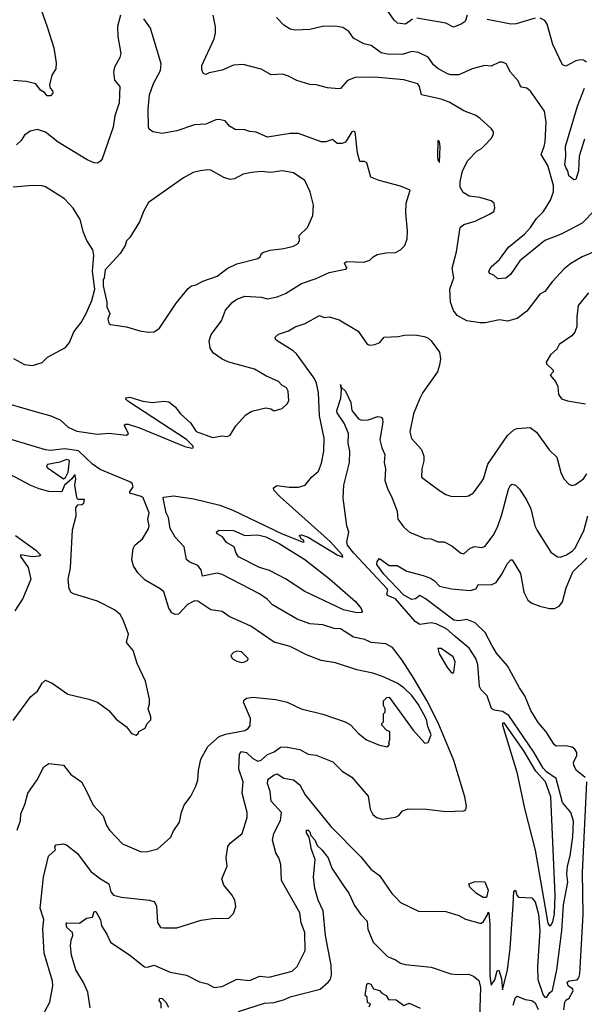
# Model space of a CAD drawing. Extents: x 1246230 to 1426786, y 660032 to 763141.
# Tile 106 of 256: x 1329036 to 1332519, y 674821 to 680898. Entities that reach past the tile are written whole.
import ezdxf

# ---------------------------------------------------------------- set-up
doc = ezdxf.new("R2010")
doc.units = 0

msp = doc.modelspace()

# ---------------------------------------------------------------- linework, layer by layer
at = {"layer": '0CON10XD'}
for points in [[(1329168.3, 680958.3), (1329204.2, 680854.2)], [(1331459.7, 680900.3), (1331415, 680870.8), (1331367, 680877), (1331346.2, 680895), (1331276.2, 680995)], [(1329658, 680925), (1329640, 680855), (1329640.8, 680795), (1329660.5, 680689.5), (1329654, 680665), (1329620, 680605), (1329613.8, 680575), (1329621.2, 680525), (1329652.5, 680485), (1329649.5, 680385), (1329623.2, 680305), (1329611.8, 680235), (1329545, 680038.8), (1329535, 680024), (1329515, 680012.9), (1329495, 680014.3), (1329452.3, 680032.3), (1329272.9, 680142.9), (1329195, 680204.3), (1329145, 680220), (1329100.5, 680209.5), (1329065.8, 680184.2), (1329045, 680152.5), (1329016.7, 680125)], [(1331417.1, 679705), (1331420, 679765), (1331445.7, 679845), (1331385, 679870.3), (1331253.3, 679905), (1331202.5, 679925), (1331177.5, 680015), (1331163, 680023), (1331135, 680022.5), (1331131.5, 680031.5), (1331118.8, 680075), (1331105, 680206), (1331095, 680210), (1331084.5, 680205.5), (1331045, 680142.5), (1331025, 680133.3), (1330995, 680133.8), (1330965, 680157.5), (1330924.1, 680144.1), (1330895, 680143.8), (1330755, 680195.6), (1330705, 680195.7), (1330563.7, 680173.7), (1330495, 680203.1), (1330455, 680207.8), (1330425, 680218.9), (1330365, 680220.6), (1330330.9, 680240.9), (1330302.7, 680272.7), (1330265, 680282.5), (1330245, 680280), (1330185, 680252.5), (1330115, 680249.4), (1330005, 680212.9), (1329915, 680195.6), (1329856.2, 680206.2), (1329835, 680222.5), (1329831.2, 680235), (1329829.2, 680345), (1329837.5, 680435), (1329860.8, 680505), (1329904.2, 680585), (1329907.5, 680625), (1329843.3, 680845), (1329802.3, 680902.3)], [(1332605, 679475.5), (1332506, 679435), (1332435, 679394), (1332395, 679359.7), (1332320.4, 679279.6), (1332275, 679220), (1332245, 679203.8), (1332165, 679098.1), (1332105.5, 679054.5), (1332045, 679037.1), (1331995, 679045.6), (1331906.8, 679026.8), (1331876.4, 679026.4), (1331795, 679039.4), (1331735, 679072.5), (1331712.8, 679102.8), (1331693.8, 679153.8), (1331690, 679235), (1331714.2, 679305), (1331704.3, 679365), (1331730, 679465), (1331753.3, 679615), (1331775, 679633.3), (1331845, 679654), (1331935, 679696.7), (1331960, 679715), (1331966.4, 679736.4), (1331962.5, 679765), (1331945, 679780), (1331875, 679800), (1331808.8, 679808.8), (1331771.4, 679831.4), (1331754.2, 679865), (1331753, 679897), (1331767.1, 679965), (1331801.2, 680028.8), (1331855, 680085.7), (1331885, 680102.5), (1331908, 680125), (1331943.8, 680165), (1331958.3, 680191.7), (1331958.8, 680205), (1331946.7, 680225), (1331875, 680290), (1331845, 680309.2), (1331776.2, 680335), (1331685, 680388.9), (1331635, 680406.9), (1331515, 680434.2), (1331501.7, 680485), (1331491.6, 680501.6), (1331405.7, 680525.7), (1331225, 680543), (1331105, 680540.2), (1331058.1, 680521.9), (1331015, 680474.2), (1331005, 680470.6), (1330935, 680477.5), (1330863.8, 680496.2), (1330825, 680498.8), (1330745, 680522.9), (1330695, 680550), (1330657.7, 680562.3), (1330587.3, 680557.3), (1330525, 680592.9), (1330415, 680621.1), (1330355, 680618.1), (1330285, 680587.1), (1330205, 680570), (1330185, 680560), (1330167, 680567), (1330159.3, 680589.3), (1330159.2, 680615), (1330235, 680780), (1330244.5, 680815), (1330244.5, 680854.5), (1330228.6, 680925)], [(1332585.3, 679724.7), (1332505, 679642.3), (1332376, 679574), (1332275, 679534.6), (1332164.6, 679445), (1332121.1, 679408.9), (1332064.3, 679325), (1332035, 679302.5), (1331985, 679297.8), (1331961.4, 679321.4), (1331935, 679332.2), (1331930.7, 679345), (1331945, 679373.2), (1331995, 679417.7), (1332050.9, 679495), (1332150, 679575), (1332187.7, 679615), (1332225, 679670), (1332267.5, 679715), (1332309.6, 679785), (1332328.4, 679835), (1332328.4, 679875), (1332295, 679998.8), (1332252, 680065), (1332272.2, 680115), (1332277.3, 680145), (1332284.4, 680265), (1332273.2, 680333.2), (1332187.3, 680457.3), (1332165, 680474.4), (1332130.8, 680480.8), (1332122, 680495), (1332110.5, 680520.5), (1332063.3, 680573.3), (1332036.2, 680625), (1332015, 680636), (1331995, 680635.8), (1331945, 680610.8), (1331905, 680614.3), (1331827.5, 680595), (1331745, 680557.9), (1331695, 680558), (1331675, 680562.8), (1331615.9, 680595.9), (1331589.2, 680619.2), (1331556.2, 680666.2), (1331496.4, 680696.4), (1331455, 680700.9), (1331395, 680683.2), (1331305, 680684.6), (1331265, 680693.6), (1331205, 680738.9), (1331158.5, 680748.5), (1331095, 680782.9), (1331065.8, 680825), (1331029.8, 680849.8), (1330985, 680858.2), (1330903.3, 680856.7), (1330825, 680837.5), (1330735, 680834.2), (1330705, 680838.8), (1330665, 680863.8), (1330620.9, 680910.9)], [(1331796.2, 680925), (1331783.9, 680886.1), (1331759.7, 680870.3), (1331712.3, 680852.3), (1331665, 680876.5), (1331485, 680906.7)], [(1332215, 680907.5), (1332097.9, 680872.1), (1332065, 680871.1), (1331919.8, 680899.8)], [(1332532.5, 680635), (1332515, 680648.6), (1332495, 680651.1), (1332466.4, 680643.6), (1332405, 680612), (1332385, 680618.8), (1332324.4, 680745), (1332290.3, 680870.3), (1332275, 680893.3), (1332247.1, 680907.1)], [(1329204.2, 680854.2), (1329245.5, 680725), (1329261.7, 680631.7), (1329259.2, 680595), (1329234.2, 680555), (1329219.6, 680495), (1329222.7, 680475), (1329237.8, 680457.8), (1329240.6, 680445), (1329225, 680427.5), (1329205, 680428.7), (1329188.2, 680448.2), (1329163.6, 680463.6), (1329135, 680502.7), (1329075, 680517.3), (1328997.6, 680522.4)], [(1332520.5, 680159.5), (1332486.9, 680055), (1332484, 679965), (1332467.5, 679912.5), (1332455, 679910), (1332424.1, 679935), (1332417.1, 679965), (1332404.8, 679985), (1332399.8, 680005), (1332405.5, 680055.5), (1332403.3, 680115), (1332476.1, 680365), (1332520.6, 680475)], [(1331625, 680017.5), (1331630.4, 680115), (1331625, 680143.3), (1331615, 680152.5), (1331613.2, 680055), (1331615, 680032.5), (1331625, 680017.5)], [(1329828.8, 678968.8), (1329865, 678972.5), (1329898, 678995), (1330001.9, 679148.1), (1330075, 679239.2), (1330095, 679256), (1330125, 679262), (1330165, 679284), (1330255, 679316), (1330315, 679362), (1330375, 679391.4), (1330505, 679424.2), (1330520, 679435), (1330526.7, 679455), (1330535, 679461.2), (1330580, 679475), (1330665, 679485.5), (1330725, 679500.4), (1330753.8, 679516.2), (1330762.9, 679535), (1330760.8, 679565), (1330812, 679615), (1330845, 679690), (1330847.5, 679752.5), (1330827.1, 679835), (1330795.5, 679905.5), (1330725, 679953.1), (1330655, 679964.4), (1330585, 679955.6), (1330525, 679961.4), (1330465, 679954.2), (1330415, 679944), (1330360, 679915), (1330335, 679911.1), (1330295, 679923.3), (1330215, 679969.2), (1330195, 679972), (1330150, 679965), (1330105, 679953.8), (1330047.3, 679922.7), (1329831.2, 679768.8), (1329801.9, 679718.1), (1329775, 679650), (1329715.8, 679554.2), (1329695, 679532.5), (1329686.7, 679505), (1329655.8, 679454.2), (1329562.5, 679355), (1329556.4, 679303.6), (1329550, 679295), (1329550, 679255), (1329573.8, 679155), (1329573.8, 679125), (1329592.5, 679085), (1329580.4, 679049.6), (1329584.7, 679024.7), (1329596.6, 679016.6), (1329695, 679001.5), (1329776.7, 678976.7), (1329828.8, 678968.8)], [(1329115, 678764.2), (1329175, 678781.2), (1329206.7, 678815), (1329318, 678875), (1329342.5, 678905), (1329368.8, 678971.2), (1329415, 679030), (1329446.4, 679083.6), (1329480, 679165), (1329500, 679235), (1329484.5, 679344.5), (1329493.1, 679445), (1329487, 679477), (1329450, 679535), (1329428.8, 679585), (1329408, 679665), (1329366, 679735), (1329311.7, 679791.7), (1329195, 679865.8), (1329175, 679872), (1329115, 679874.3), (1328995, 679863.5)], [(1328874.4, 678554.4), (1329146.3, 678476.3), (1329220.8, 678455), (1329285, 678427.4), (1329334, 678384), (1329387.9, 678357.9), (1329515, 678339.7), (1329585, 678346.5), (1329695.3, 678334.7), (1329706.9, 678345), (1329680, 678395), (1329688.3, 678401.7), (1329705, 678402.3), (1329775, 678380), (1330055, 678264.7), (1330097, 678253), (1330106.7, 678255), (1330106, 678265), (1330065, 678306.4), (1329702.9, 678542.9), (1329690, 678555), (1329690, 678565), (1329715, 678568.8), (1329794.5, 678544.5), (1329855, 678535.6), (1329925, 678544.3), (1329955, 678540), (1329995, 678508.8), (1330028.8, 678465), (1330089.7, 678409.7), (1330125, 678356.2), (1330225, 678320), (1330285, 678328.8), (1330315, 678326.2), (1330335, 678333.8), (1330369.2, 678390.8), (1330431.7, 678458.3), (1330468.3, 678481.7), (1330555, 678503.3), (1330585, 678496.2), (1330605, 678484), (1330655, 678498.8), (1330685, 678526.7), (1330695.8, 678545), (1330691.2, 678605), (1330681.2, 678625), (1330652.1, 678642.1), (1330632.5, 678665), (1330555, 678700), (1330485, 678741.2), (1330325, 678784.3), (1330285, 678803.1), (1330230.5, 678840.5), (1330209.8, 678869.8), (1330204.6, 678915.4), (1330217.5, 678955), (1330281.1, 679038.9), (1330305.5, 679105), (1330347.1, 679152.9), (1330375, 679173.5), (1330425, 679191.2), (1330525, 679184.6), (1330565, 679175.4), (1330625, 679187.3), (1330675, 679208.2), (1330775, 679270.5), (1330865, 679300), (1330945, 679337.1), (1331045, 679358.8), (1331053.3, 679365), (1331038.8, 679395), (1331052.5, 679405), (1331159.5, 679400.5), (1331196.4, 679413.6), (1331216.2, 679435), (1331242.1, 679447.9), (1331295, 679458.1), (1331355, 679460.6), (1331385, 679477.5), (1331411.4, 679505), (1331425.6, 679545.6), (1331427.8, 679595), (1331417.1, 679705)], [(1332545, 679211.2), (1332481.4, 679135), (1332472.7, 679065), (1332473.1, 679005), (1332460, 678970), (1332442.9, 678947.1), (1332365, 678892.5), (1332350, 678865), (1332310.6, 678829.4), (1332284.2, 678785), (1332286, 678775), (1332326.7, 678735), (1332327.5, 678725), (1332307.5, 678705), (1332342, 678665), (1332356, 678635), (1332360, 678585), (1332378.8, 678558.8), (1332415.8, 678545.8), (1332527.3, 678527.3)], [(1331781.6, 676101.6), (1331713.5, 676325), (1331617.8, 676557.8), (1331546.9, 676696.9), (1331465.6, 676835.6), (1331395.1, 676945.1), (1331335, 677024.2), (1331295, 677046.9), (1331205, 677053.5), (1331165, 677072.5), (1331095, 677087.1), (1331015, 677137.7), (1330975, 677141.4), (1330905, 677162.5), (1330825, 677169.1), (1330748, 677198), (1330596.4, 677286.4), (1330562.1, 677322.1), (1330515, 677354.4), (1330285, 677474.5), (1330255, 677481.1), (1330163.8, 677463.8), (1330155, 677502), (1330135, 677529.4), (1330081.9, 677551.9), (1330065.8, 677565.8), (1330049.4, 677645), (1329994.5, 677705), (1329965, 677758), (1329954.2, 677825), (1329938.8, 677855), (1329920.4, 677945), (1329925, 677951.5), (1329985, 677958.4), (1330110.5, 677940.5), (1330271, 677901), (1330351.6, 677871.6), (1330655, 677724.4), (1330785, 677672.5), (1330790, 677675), (1330786.7, 677685), (1330773, 677693), (1330762.5, 677717.5), (1330775, 677718.8), (1330815, 677704.2), (1330995, 677596), (1331028.3, 677581.7), (1331025.7, 677595), (1330952.3, 677675), (1330640.8, 677955), (1330603.3, 677995), (1330601.4, 678008.6), (1330625, 678024), (1330697.7, 678012.3), (1330755, 678013.3), (1330797.5, 678025), (1330814, 678045), (1330835, 678074), (1330879.1, 678110.9), (1330898.3, 678161.7), (1330911.8, 678235), (1330914.7, 678315), (1330885.9, 678454.1), (1330879.2, 678595), (1330866.5, 678655), (1330853.2, 678685), (1330744.2, 678835), (1330722.5, 678855), (1330624.2, 678915), (1330614, 678925), (1330612.3, 678937.7), (1330632.5, 678957.5), (1330695, 678978.2), (1330735, 679002.5), (1330796.8, 679023.2), (1330885, 679072.5), (1330915, 679060), (1330945, 679063.3), (1331007.5, 679045), (1331123.3, 678975), (1331180, 678895), (1331195, 678888.8), (1331225.8, 678894.2), (1331257.5, 678905), (1331285, 678938.8), (1331371.7, 678941.7), (1331409.7, 678950.3), (1331475, 678952.5), (1331531.7, 678941.7), (1331554.2, 678934.2), (1331575, 678916.7), (1331625.8, 678845), (1331631.4, 678805), (1331625.6, 678765), (1331612.5, 678725), (1331523.5, 678596.5), (1331501.5, 678555), (1331464.7, 678465), (1331442.3, 678355), (1331453.8, 678313.8), (1331513.8, 678245), (1331530, 678205), (1331530, 678175), (1331516, 678125), (1331514, 678075), (1331625, 677992.5), (1331665, 677967.5), (1331695, 677957.1), (1331785, 677954.3), (1331805, 677959.2), (1331835, 677978), (1331885.6, 678045), (1331896.7, 678065), (1331923.1, 678155), (1332045, 678330.8), (1332085, 678365.8), (1332105, 678375.7), (1332185, 678381.4), (1332225, 678352), (1332302.7, 678242.7), (1332348.8, 678198.8), (1332375, 678102.5), (1332393.8, 678065), (1332425, 678028.8), (1332445, 678022.9), (1332465, 678029.2), (1332514.2, 678065), (1332533.9, 678096.1)], [(1328996.7, 678806.7), (1329065, 678769.2), (1329115, 678764.2)], [(1330647.1, 675685), (1330634.4, 675724.4), (1330615.6, 675755.6), (1330594.5, 675835), (1330604.6, 675875), (1330644.6, 675955), (1330651.5, 676005), (1330587.1, 676075), (1330581.1, 676135), (1330563.8, 676185), (1330566.7, 676205), (1330574.9, 676215.1), (1330605, 676237.3), (1330625, 676242.7), (1330665, 676217.3), (1330725, 676206.7), (1330765, 676176.7), (1330797.5, 676115), (1330955, 675919.5), (1331140.5, 675730.5), (1331202.9, 675655), (1331255.4, 675615.4), (1331331.4, 675505), (1331355, 675482), (1331385, 675450), (1331495.6, 675395.6), (1331665, 675393.8), (1331745, 675370), (1331786.1, 675346.1), (1331875, 675321.2), (1331885, 675321.2), (1331897.9, 675332.1), (1331923.3, 675376.7), (1331925, 675390), (1331930, 675385), (1331937.1, 675315), (1331937, 674997), (1331945, 674940), (1331967.3, 674972.7), (1331982.3, 675027.7), (1331991.7, 675031.7), (1332007.7, 674977.7), (1332015, 674910), (1332045, 675032.5), (1332061.6, 675165), (1332079.7, 675435), (1332085, 675520), (1332095, 675526.7), (1332102.5, 675495), (1332112.9, 675482.9), (1332195, 675479.2), (1332215, 675454.2), (1332237.1, 675377.1), (1332245.1, 675275), (1332230.9, 675055), (1332232.1, 674975), (1332265, 674877.1), (1332275, 674864.5), (1332288.8, 674865), (1332305, 674892.5), (1332323, 674907), (1332348.6, 675035), (1332380, 675275), (1332390.8, 675435), (1332417.5, 675575), (1332410.6, 675625), (1332415.7, 675674.3), (1332431.7, 675738.3), (1332448.5, 675855), (1332451.9, 675951.9), (1332435.6, 676005), (1332385, 676066), (1332344.8, 676214.8), (1332285, 676256), (1332265, 676277.8), (1332207.8, 676377.8), (1332052.7, 676602.7), (1332015, 676629), (1331965, 676636), (1331947.3, 676647.3), (1331920, 676725), (1331882.3, 676762.3), (1331872.3, 676782.3), (1331861.8, 676918.2), (1331850.6, 676955), (1331808.7, 677018.7), (1331721.6, 677091.6), (1331668, 677138), (1331605, 677169.6), (1331573.8, 677176.2), (1331505, 677164.7), (1331475, 677183), (1331354.3, 677324.3), (1331303.9, 677345), (1331299.8, 677355), (1331307.3, 677375), (1331303.7, 677385), (1331097, 677605), (1331057.3, 677655), (1331053.6, 677675), (1331066.8, 677735), (1331054.6, 677775), (1331031.1, 677945), (1331035.6, 678025.6), (1331070.4, 678165), (1331071.8, 678235), (1331063.1, 678285), (1331063.8, 678345), (1331038.1, 678408.1), (1330995, 678470.8), (1330991.5, 678485), (1331017.2, 678562.8), (1331020.5, 678615), (1331015, 678646.7), (1331020, 678630), (1331045, 678605.7), (1331078.2, 678535), (1331084.5, 678485), (1331125, 678434.3), (1331145, 678425.6), (1331185, 678427.5), (1331245, 678449.2), (1331265, 678444), (1331274, 678435), (1331276.9, 678415), (1331258.5, 678305), (1331268.9, 678255), (1331288.1, 678215), (1331283.5, 678165), (1331292.5, 678125), (1331289.2, 678055), (1331303.9, 678003.9), (1331334, 677945), (1331363.6, 677865), (1331368.6, 677815), (1331405, 677765.8), (1331440.8, 677735), (1331535, 677695.2), (1331575, 677693.6), (1331615, 677675.1), (1331655, 677674.9), (1331700.8, 677650.8), (1331755, 677608.2), (1331775, 677600.8), (1331815, 677636), (1331842.7, 677647.3), (1331885, 677640), (1331905, 677646), (1331957.8, 677715), (1331982.7, 677765), (1332011.1, 677845), (1332050.5, 677999.5), (1332064.3, 678025), (1332075, 678030.8), (1332095, 678024.2), (1332120.2, 678000.2), (1332163.3, 677935), (1332189.6, 677879.6), (1332214.6, 677775), (1332228.5, 677745), (1332312.1, 677612.1), (1332352.7, 677582.7), (1332369.2, 677580.8), (1332405, 677593.1), (1332445, 677617.8), (1332461.5, 677635), (1332516.8, 677743.2), (1332540, 677835)], [(1329020, 675895), (1329040.9, 675955), (1329042.4, 675997.6), (1329066.9, 676055), (1329086.3, 676123.7), (1329143.2, 676206.8), (1329185, 676286.7), (1329215, 676306.7), (1329305, 676296.7), (1329350.3, 676240.3), (1329416.2, 676195), (1329442.9, 676145), (1329489.3, 676049.3), (1329550, 675985), (1329570.8, 675925), (1329589.2, 675895), (1329670.7, 675810.7), (1329785, 675762), (1329825, 675764), (1329888.3, 675781.7), (1329967.9, 675852.1), (1329983, 675887), (1330020.8, 675945), (1330033, 676007), (1330049.7, 676050.3), (1330092, 676105), (1330121.7, 676168.3), (1330134.3, 676205), (1330138.6, 676265), (1330154, 676335), (1330197.1, 676412.9), (1330266.4, 676473.6), (1330305, 676488.1), (1330425, 676511.1), (1330445, 676522.9), (1330458.3, 676541.7), (1330459.4, 676585), (1330416, 676685), (1330419.7, 676700.3), (1330435, 676710), (1330475, 676717.1), (1330615, 676701.9), (1330685, 676685.7), (1330772.5, 676645), (1330905, 676611.9), (1331044.3, 676564.3), (1331075.8, 676545.8), (1331125, 676492), (1331175, 676452.5), (1331255, 676420), (1331305, 676410), (1331317.5, 676425), (1331312.5, 676435), (1331320, 676455), (1331320, 676505), (1331301.7, 676511.7), (1331270, 676545), (1331270, 676555), (1331280, 676565), (1331280, 676615), (1331290, 676625), (1331290, 676645), (1331280, 676665), (1331280, 676695), (1331300, 676715), (1331315, 676716.7), (1331462.5, 676512.5), (1331535, 676433.8), (1331555, 676437.5), (1331573.3, 676485), (1331553.3, 676535), (1331545, 676580), (1331529.1, 676609.1), (1331495, 676673.8), (1331455, 676728), (1331406, 676775), (1331363.6, 676803.6), (1331273.3, 676845), (1331215, 676864.3), (1331115.5, 676885.5), (1330985, 676929.1), (1330895, 676943.6), (1330805, 676978.1), (1330705, 677028.9), (1330605.9, 677055.9), (1330462.5, 677155), (1330328.8, 677215), (1330284.5, 677244.5), (1330215, 677255.7), (1330135, 677308.6), (1330115, 677310.6), (1330071.2, 677288.8), (1330015, 677230), (1329995, 677226.2), (1329975, 677238), (1329956.8, 677266.8), (1329925, 677366.2), (1329903.3, 677385), (1329809.6, 677439.6), (1329763.8, 677483.8), (1329738.3, 677528.3), (1329728, 677565), (1329736.7, 677635), (1329746.7, 677655), (1329792.5, 677695), (1329831.2, 677755), (1329834, 677775), (1329826.7, 677815), (1329835.4, 677855), (1329797.2, 677947.2), (1329785, 677956.2), (1329716, 677975), (1329714.2, 677985), (1329735.8, 678015), (1329729.4, 678035), (1329715, 678045.9), (1329531.8, 678121.8), (1329485, 678155.2), (1329397.7, 678237.7), (1329315, 678248.5), (1329225, 678239.8), (1329195, 678243.3), (1328990, 678305)], [(1329305, 678063.8), (1329317.3, 678072.7), (1329333.8, 678105), (1329343.3, 678175), (1329339.5, 678179.5), (1329323.8, 678183.8), (1329282.3, 678167.7), (1329207.8, 678152.2), (1329202, 678145), (1329205.8, 678135), (1329305, 678063.8)], [(1329755, 676482.5), (1329767, 676493), (1329770, 676505), (1329810, 676525), (1329822.5, 676555), (1329843.9, 676576.1), (1329844, 676595), (1329827.5, 676645), (1329837.5, 676675), (1329836, 676704), (1329811.9, 676815), (1329760, 676925), (1329736.2, 677005), (1329694.2, 677055), (1329707.5, 677105), (1329673.3, 677195), (1329655, 677226.7), (1329620, 677255), (1329515, 677309.2), (1329367.5, 677355), (1329353, 677363), (1329340, 677385), (1329334.4, 677445.6), (1329350, 677515), (1329361.5, 677748.5), (1329384.4, 677835), (1329382.9, 677885), (1329395, 677903.3), (1329420, 677905), (1329431.2, 677915), (1329435, 677936), (1329395, 677937.5), (1329388.8, 677948.8), (1329376.7, 678025), (1329382.5, 678065), (1329375, 678090), (1329356.7, 678063.3), (1329312.5, 678025), (1329295, 677983.3), (1329215, 677987.1), (1329155, 678002.7), (1329105, 678022.5), (1328972.1, 678092.1)], [(1331115, 677237.6), (1331033.1, 677255), (1330795, 677368.6), (1330676.5, 677446.5), (1330577.7, 677497.7), (1330515, 677517.8), (1330385, 677582.9), (1330371.1, 677605), (1330359.1, 677645), (1330312.2, 677672.2), (1330286.3, 677706.3), (1330255, 677724.6), (1330250.5, 677735), (1330265, 677746.9), (1330355, 677744.4), (1330425, 677714.2), (1330505, 677718.1), (1330555, 677705.8), (1330636.3, 677665), (1330795, 677566.3), (1330946.3, 677446.3), (1331106.7, 677306.7), (1331141.9, 677265), (1331149.1, 677245), (1331145, 677239.4), (1331115, 677237.6)], [(1329008.9, 677715), (1329135.6, 677625), (1329166.4, 677593.6), (1329155, 677586.7), (1329115, 677582), (1329040, 677595), (1329040, 677585), (1329087.9, 677517.9), (1329104.2, 677445), (1329054.2, 677325.8), (1329005, 677249.4)], [(1332525, 676220.6), (1332470.9, 676265), (1332453.5, 676295), (1332453.1, 676315), (1332474, 676355), (1332472.2, 676375), (1332461.5, 676395), (1332445, 676409.1), (1332405, 676415.8), (1332345, 676413.5), (1332332.5, 676425), (1332283, 676503), (1332235, 676560), (1332189.2, 676635), (1332153.1, 676725), (1332118.9, 676775), (1332045, 676910.8), (1331977.9, 676987.9), (1331948.6, 677038.6), (1331908.2, 677115), (1331845, 677175.2), (1331794.1, 677195.9), (1331745, 677187.2), (1331715, 677193), (1331537.8, 677325), (1331505, 677343.5), (1331477.1, 677322.9), (1331455, 677319.6), (1331405, 677345.9), (1331281.3, 677475), (1331239.5, 677535), (1331240.8, 677555), (1331255, 677572.5), (1331315, 677529.4), (1331365, 677529.1), (1331425, 677494.3), (1331525, 677468.7), (1331570.5, 677450.5), (1331595.2, 677435.2), (1331625, 677402.8), (1331700, 677385), (1331815, 677375.4), (1331851.2, 677385), (1331865, 677412), (1331945, 677410.9), (1331975, 677423.5), (1332011.1, 677475), (1332045, 677542.5), (1332065, 677564.2), (1332075, 677564.2), (1332125, 677480), (1332145.3, 677365.3), (1332171.4, 677315), (1332195, 677297.8), (1332245, 677277.5), (1332305, 677263.5), (1332335, 677264.5), (1332365, 677278.1), (1332385, 677304.2), (1332407.7, 677392.3), (1332448.7, 677491.3), (1332535.5, 677575.5)], [(1330405, 676931.5), (1330425, 676934.4), (1330443.8, 676945), (1330446, 676955), (1330405, 676996.9), (1330375, 677000), (1330355, 676992.9), (1330337.5, 676975), (1330346.2, 676955), (1330375, 676938.1), (1330405, 676931.5)], [(1331705, 676865.6), (1331715, 676870), (1331721.8, 676935), (1331710.5, 676965), (1331635, 677016.7), (1331615, 677016.7), (1331623.1, 676985), (1331675, 676897.2), (1331695, 676872.3), (1331705, 676865.6)], [(1328995, 676572.5), (1329105, 676720), (1329145, 676753.3), (1329175, 676804.2), (1329195, 676820.8), (1329235, 676802.9), (1329332.5, 676735), (1329462.5, 676705), (1329515.7, 676685.7), (1329586.2, 676635), (1329630.2, 676580.2), (1329695, 676533.3), (1329725, 676492.5), (1329755, 676482.5)], [(1332305, 675306.2), (1332315, 675311.2), (1332325, 675330), (1332335, 675380), (1332339, 675495), (1332311.7, 676101.7), (1332279.2, 676195), (1332219.5, 676259.5), (1332145.1, 676385.1), (1332025, 676557.9), (1332015, 676555.6), (1332015, 676544.3), (1332103.7, 676253.7), (1332150.5, 676030.5), (1332215, 675772.9), (1332295, 675321.2), (1332305, 675306.2)], [(1329160.4, 674719.6), (1329222, 674835), (1329240.8, 674935), (1329237.1, 674965), (1329187, 675137), (1329178.5, 675285), (1329183.7, 675345), (1329161.2, 675415), (1329182.7, 675605), (1329214, 675736), (1329256.7, 675775), (1329252.5, 675795), (1329260, 675805), (1329305, 675812), (1329325, 675805.8), (1329392.1, 675752.1), (1329475, 675641.9), (1329534.3, 675595), (1329585.8, 675565), (1329598.1, 675515), (1329613.5, 675495), (1329662.9, 675482.9), (1329835, 675464.8), (1329865.2, 675455.2), (1329878.7, 675428.7), (1329885, 675326.7), (1329905, 675296.2), (1329922.5, 675292.5), (1330005, 675292.9), (1330155, 675340), (1330225, 675350), (1330325, 675353.3), (1330355, 675382.5), (1330370, 675425), (1330362, 675465), (1330345, 675496.7), (1330295, 675557.5), (1330283.3, 675595), (1330315.9, 675674.1), (1330310, 675725), (1330319.4, 675795), (1330333.8, 675816.2), (1330409.2, 675875), (1330438.9, 675975), (1330439.4, 676005), (1330407.9, 676125), (1330415.3, 676195), (1330387.1, 676272.9), (1330392.4, 676365), (1330405, 676382), (1330435.9, 676375), (1330475, 676338.6), (1330505, 676322.3), (1330525, 676328.2), (1330565, 676363.3), (1330605, 676379.4), (1330645, 676408.5), (1330675, 676410.9), (1330765, 676394), (1330815, 676366), (1330865, 676358.9), (1330966.9, 676316.9), (1331025, 676260.8), (1331085, 676224), (1331185, 676106.7), (1331198.1, 676025), (1331215, 675992), (1331236.7, 675975), (1331275, 675962.9), (1331355, 675976), (1331374.2, 675985.8), (1331397.5, 676015), (1331432.3, 676027.7), (1331545, 676025.7), (1331665, 676010.8), (1331775, 676015.8), (1331787.2, 676022.8), (1331792.9, 676045), (1331781.6, 676101.6)], [(1332392.8, 674787.2), (1332399.2, 674835), (1332405, 674846), (1332425, 674858.8), (1332450, 674905), (1332446.5, 674916.5), (1332420, 674935), (1332413, 674957), (1332425, 674966.7), (1332475, 674972), (1332485, 674984), (1332490.9, 675009.1), (1332511.3, 675375), (1332508.6, 675635), (1332535.2, 676195)], [(1330385, 674776.8), (1330545, 674829.1), (1330605, 674832.4), (1330669.9, 674850.1), (1330705, 674868), (1330890, 674915), (1330940.3, 674959.7), (1330952.7, 674977.3), (1330958.5, 675001.5), (1330957.4, 675062.6), (1330922.8, 675245), (1330908.7, 675398.7), (1330876.9, 675465), (1330855.8, 675535), (1330849.2, 675605), (1330858, 675715), (1330836.9, 675776.9), (1330822.2, 675852.2), (1330805, 675880), (1330804.6, 675895), (1330815, 675896.2), (1330825, 675885.5), (1330832.1, 675862.1), (1330856.2, 675836.2), (1330871.2, 675801.2), (1330900, 675775), (1330939.2, 675725), (1330962.4, 675662.4), (1331035, 675550.8), (1331066.8, 675506.8), (1331101.2, 675431.2), (1331140, 675375), (1331180, 675335), (1331183.8, 675285), (1331215.7, 675205), (1331305, 675117.1), (1331355, 675095.7), (1331385, 675074.3), (1331413.8, 675066.2), (1331575, 675050), (1331695, 675009.4), (1331735, 675004.4), (1331805, 675008.1), (1331835, 674994.3), (1331868.6, 674968.6), (1331879.4, 674925), (1331867.6, 674605)], [(1329470.3, 674799.7), (1329455.5, 674895.5), (1329428.9, 674955), (1329381.8, 675035), (1329354.5, 675125), (1329348.3, 675181.7), (1329353, 675217), (1329364.2, 675245), (1329360.6, 675265), (1329326, 675295), (1329321.9, 675318.1), (1329326.1, 675323.9), (1329405, 675321.2), (1329447, 675353), (1329485, 675358.8), (1329494.2, 675395), (1329505, 675393.3), (1329535, 675342.9), (1329539.5, 675305), (1329572.7, 675255), (1329595, 675204.6), (1329715.4, 675125.4), (1329805, 675053.3), (1329825, 675050.7), (1329865, 675062.2), (1329965, 675019.1), (1330065, 675000.6), (1330145, 674960), (1330195, 674947.5), (1330235, 674926), (1330285, 674931.4), (1330375, 674975.8), (1330455, 674967.5), (1330515, 674994), (1330575, 674987.8), (1330716.2, 675025), (1330747.5, 675055), (1330796.3, 675153.7), (1330795.6, 675265), (1330771.5, 675325), (1330763.1, 675385), (1330650.8, 675585), (1330647.1, 675685)], [(1331915, 675480), (1331895, 675481.2), (1331854.2, 675505), (1331812.5, 675545), (1331806.7, 675565), (1331845, 675579.2), (1331906.4, 675576.4), (1331925.6, 675525), (1331915, 675480)], [(1331192.5, 674805), (1331200, 674825), (1331181.7, 674831.7), (1331180, 674865), (1331166.4, 674876.4), (1331176.9, 674945), (1331185, 674951.5), (1331201.5, 674945), (1331217.8, 674917.8), (1331255, 674906.7), (1331270, 674890), (1331296.4, 674876.4), (1331310.6, 674850.6), (1331358.9, 674848.9), (1331405, 674814.8), (1331439.1, 674829.1), (1331506.6, 674796.6)], [(1332080.9, 674815), (1332095, 674864), (1332105, 674872), (1332155, 674852), (1332195, 674844.2), (1332215, 674831.1), (1332235, 674789.3)], [(1329908.2, 674798.2), (1329908.2, 674828.2), (1329896.9, 674845), (1329900.5, 674859.5), (1329915, 674857.9), (1329936.9, 674835), (1329952.9, 674802.9)]]:
    msp.add_lwpolyline(points, dxfattribs=at)

doc.saveas('drawing.dxf')
